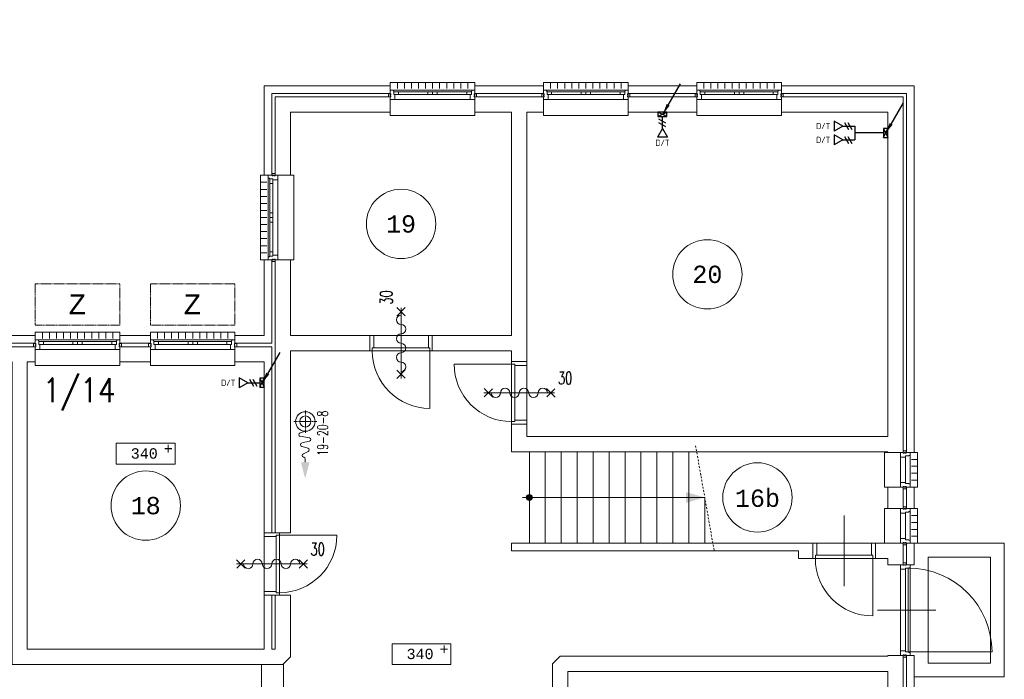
# Model space of a CAD drawing. Header units: millimetres. Extents: x 3141 to 84785, y 12240 to 40624.
# Tile 10 of 10: x 69798 to 83998, y 25489 to 35009. Entities that reach past the tile are written whole.
import ezdxf
from ezdxf.enums import TextEntityAlignment as Align
from ezdxf.xclip import XClip

# ---------------------------------------------------------------- set-up
doc = ezdxf.new("R2010")
doc.units = ezdxf.units.MM
doc.header["$LTSCALE"] = 50
doc.header["$XCLIPFRAME"] = 0
doc.linetypes.add('Xref-beg26$0$DASHDOT', pattern=[1, 0.5, -0.25, 0, -0.25])
doc.linetypes.add('Xref-beg26$0$HIDDEN', pattern=[0.375, 0.25, -0.125])
doc.layers.get('0').update_dxf_attribs({"linetype": 'CONTINUOUS'})
for name, color, linetype in [('EL6441--', 3, 'CONTINUOUS'), ('EM6131--', 1, 'CONTINUOUS'), ('Xref', 8, 'CONTINUOUS'), ('Xref-beg26$0$AL$1A---_ALGEMEEN', 8, 'CONTINUOUS'), ('Xref-beg26$0$AM$1A---_ARCERING', 8, 'CONTINUOUS'), ('Xref-beg26$0$AT$1A---_TEKST035', 8, 'CONTINUOUS'), ('Xref-beg26$0$AT$1A---_TEKST050', 8, 'CONTINUOUS'), ('Xref-beg26$0$AT$1A---_TEKST070', 8, 'CONTINUOUS'), ('Xref-beg26$0$EL6131--_WG', 3, 'CONTINUOUS')]:
    doc.layers.add(name, color=color, linetype=linetype)
doc.styles.add('buro-018', font='Isocp.shx', dxfattribs={"height": 90})
doc.styles.add('Xref-beg26$0$MONOTXT', font='MONOTXT')
doc.styles.add('Xref-beg26$0$ROMANS', font='ROMANS')

# ---------------------------------------------------------------- blocks, each defined once
blk = doc.blocks.new('*O66')
at = {"layer": 'Xref-beg26$0$AL$1A---_ALGEMEEN', "color": 0, "linetype": 'Continuous', "lineweight": 0}
for p, q in [((-508.33, 240), (-508.33, 150)), ((-406.66, 240), (-406.66, 150)), ((-305, 240), (-305, 150)), ((-203.33, 240), (-203.33, 150)), ((-101.66, 240), (-101.66, 150)), ((0, 240), (0, 150)), ((101.66, 240), (101.66, 150)), ((203.33, 240), (203.33, 150)), ((305, 240), (305, 150)), ((406.66, 240), (406.66, 150)), ((508.33, 240), (508.33, 150)), ((-565.5, 130), (565.5, 130)), ((-493, 106), (-67, 106)), ((-493, 63), (-67, 63)), ((67, 106), (493, 106)), ((67, 63), (493, 63)), ((-543, -9), (543, -9))]:
    blk.add_line(p, q, dxfattribs=at)
for points in [[(-610, 190), (-610, 240), (610, 240), (610, 190)], [(-610, -190), (-610, -240), (610, -240), (610, -190)]]:
    blk.add_lwpolyline(points, dxfattribs=at)
for points in [[(-635, 30), (-601, 30), (-601, 46), (-610, 46), (-610, 60), (-601, 60), (-601, 76), (-635, 76)], [(-610, -9), (-545.15, -9), (-543, -6.86), (-543, 63), (-560, 63), (-560, 114), (-565.5, 114), (-565.5, 127.78), (-567.72, 130), (-610, 130), (-610, 76), (-601, 76), (-601, 60), (-610, 60), (-610, 46), (-601, 46), (-601, 30), (-610, 30)], [(-560, 106), (-493, 106), (-493, 63), (-560, 63)], [(-67, 106), (0, 106), (0, 63), (-67, 63)], [(67, 106), (0, 106), (0, 63), (67, 63)], [(560, 106), (493, 106), (493, 63), (560, 63)], [(610, -9), (545.15, -9), (543, -6.86), (543, 63), (560, 63), (560, 114), (565.5, 114), (565.5, 127.78), (567.72, 130), (610, 130), (610, 76), (601, 76), (601, 60), (610, 60), (610, 46), (601, 46), (601, 30), (610, 30)], [(635, 30), (601, 30), (601, 46), (610, 46), (610, 60), (601, 60), (601, 76), (635, 76)]]:
    blk.add_lwpolyline(points, close=True, dxfattribs=at)
blk = doc.blocks.new('*O67')
at = {"layer": 'Xref-beg26$0$AL$1A---_ALGEMEEN', "color": 0, "linetype": 'Continuous', "lineweight": 0}
for p, q in [((-508.33, 240), (-508.33, 150)), ((-406.66, 240), (-406.66, 150)), ((-305, 240), (-305, 150)), ((-203.33, 240), (-203.33, 150)), ((-101.66, 240), (-101.66, 150)), ((0, 240), (0, 150)), ((101.66, 240), (101.66, 150)), ((203.33, 240), (203.33, 150)), ((305, 240), (305, 150)), ((406.66, 240), (406.66, 150)), ((508.33, 240), (508.33, 150)), ((-565.5, 130), (565.5, 130)), ((-493, 106), (-67, 106)), ((-493, 63), (-67, 63)), ((67, 106), (493, 106)), ((67, 63), (493, 63)), ((-543, -9), (543, -9))]:
    blk.add_line(p, q, dxfattribs=at)
for points in [[(-610, 190), (-610, 240), (610, 240), (610, 190)], [(-610, -190), (-610, -240), (610, -240), (610, -190)]]:
    blk.add_lwpolyline(points, dxfattribs=at)
for points in [[(-635, 30), (-601, 30), (-601, 46), (-610, 46), (-610, 60), (-601, 60), (-601, 76), (-635, 76)], [(-610, -9), (-545.15, -9), (-543, -6.86), (-543, 63), (-560, 63), (-560, 114), (-565.5, 114), (-565.5, 127.78), (-567.72, 130), (-610, 130), (-610, 76), (-601, 76), (-601, 60), (-610, 60), (-610, 46), (-601, 46), (-601, 30), (-610, 30)], [(-560, 106), (-493, 106), (-493, 63), (-560, 63)], [(-67, 106), (0, 106), (0, 63), (-67, 63)], [(67, 106), (0, 106), (0, 63), (67, 63)], [(560, 106), (493, 106), (493, 63), (560, 63)], [(610, -9), (545.15, -9), (543, -6.86), (543, 63), (560, 63), (560, 114), (565.5, 114), (565.5, 127.78), (567.72, 130), (610, 130), (610, 76), (601, 76), (601, 60), (610, 60), (610, 46), (601, 46), (601, 30), (610, 30)], [(635, 30), (601, 30), (601, 46), (610, 46), (610, 60), (601, 60), (601, 76), (635, 76)]]:
    blk.add_lwpolyline(points, close=True, dxfattribs=at)
blk = doc.blocks.new('*O68')
at = {"layer": 'Xref-beg26$0$AL$1A---_ALGEMEEN', "color": 0, "linetype": 'Continuous', "lineweight": 0}
for p, q in [((-508.33, 240), (-508.33, 150)), ((-406.66, 240), (-406.66, 150)), ((-305, 240), (-305, 150)), ((-203.33, 240), (-203.33, 150)), ((-101.66, 240), (-101.66, 150)), ((0, 240), (0, 150)), ((101.66, 240), (101.66, 150)), ((203.33, 240), (203.33, 150)), ((305, 240), (305, 150)), ((406.66, 240), (406.66, 150)), ((508.33, 240), (508.33, 150)), ((-565.5, 130), (565.5, 130)), ((-493, 106), (-67, 106)), ((-493, 63), (-67, 63)), ((67, 106), (493, 106)), ((67, 63), (493, 63)), ((-543, -9), (543, -9))]:
    blk.add_line(p, q, dxfattribs=at)
for points in [[(-610, 190), (-610, 240), (610, 240), (610, 190)], [(-610, -190), (-610, -240), (610, -240), (610, -190)]]:
    blk.add_lwpolyline(points, dxfattribs=at)
for points in [[(-635, 30), (-601, 30), (-601, 46), (-610, 46), (-610, 60), (-601, 60), (-601, 76), (-635, 76)], [(-610, -9), (-545.15, -9), (-543, -6.86), (-543, 63), (-560, 63), (-560, 114), (-565.5, 114), (-565.5, 127.78), (-567.72, 130), (-610, 130), (-610, 76), (-601, 76), (-601, 60), (-610, 60), (-610, 46), (-601, 46), (-601, 30), (-610, 30)], [(-560, 106), (-493, 106), (-493, 63), (-560, 63)], [(-67, 106), (0, 106), (0, 63), (-67, 63)], [(67, 106), (0, 106), (0, 63), (67, 63)], [(560, 106), (493, 106), (493, 63), (560, 63)], [(610, -9), (545.15, -9), (543, -6.86), (543, 63), (560, 63), (560, 114), (565.5, 114), (565.5, 127.78), (567.72, 130), (610, 130), (610, 76), (601, 76), (601, 60), (610, 60), (610, 46), (601, 46), (601, 30), (610, 30)], [(635, 30), (601, 30), (601, 46), (610, 46), (610, 60), (601, 60), (601, 76), (635, 76)]]:
    blk.add_lwpolyline(points, close=True, dxfattribs=at)
blk = doc.blocks.new('*O74')
at = {"layer": 'Xref-beg26$0$AL$1A---_ALGEMEEN', "color": 0, "linetype": 'Continuous', "lineweight": 0}
for p, q in [((-508.33, 240), (-508.33, 150)), ((-406.66, 240), (-406.66, 150)), ((-305, 240), (-305, 150)), ((-203.33, 240), (-203.33, 150)), ((-101.66, 240), (-101.66, 150)), ((0, 240), (0, 150)), ((101.66, 240), (101.66, 150)), ((203.33, 240), (203.33, 150)), ((305, 240), (305, 150)), ((406.66, 240), (406.66, 150)), ((508.33, 240), (508.33, 150)), ((-565.5, 130), (565.5, 130)), ((-493, 106), (-67, 106)), ((-493, 63), (-67, 63)), ((67, 106), (493, 106)), ((67, 63), (493, 63)), ((-543, -9), (543, -9))]:
    blk.add_line(p, q, dxfattribs=at)
for points in [[(-610, 190), (-610, 240), (610, 240), (610, 190)], [(-610, -190), (-610, -240), (610, -240), (610, -190)]]:
    blk.add_lwpolyline(points, dxfattribs=at)
for points in [[(-635, 30), (-601, 30), (-601, 46), (-610, 46), (-610, 60), (-601, 60), (-601, 76), (-635, 76)], [(-610, -9), (-545.15, -9), (-543, -6.86), (-543, 63), (-560, 63), (-560, 114), (-565.5, 114), (-565.5, 127.78), (-567.72, 130), (-610, 130), (-610, 76), (-601, 76), (-601, 60), (-610, 60), (-610, 46), (-601, 46), (-601, 30), (-610, 30)], [(-560, 106), (-493, 106), (-493, 63), (-560, 63)], [(-67, 106), (0, 106), (0, 63), (-67, 63)], [(67, 106), (0, 106), (0, 63), (67, 63)], [(560, 106), (493, 106), (493, 63), (560, 63)], [(610, -9), (545.15, -9), (543, -6.86), (543, 63), (560, 63), (560, 114), (565.5, 114), (565.5, 127.78), (567.72, 130), (610, 130), (610, 76), (601, 76), (601, 60), (610, 60), (610, 46), (601, 46), (601, 30), (610, 30)], [(635, 30), (601, 30), (601, 46), (610, 46), (610, 60), (601, 60), (601, 76), (635, 76)]]:
    blk.add_lwpolyline(points, close=True, dxfattribs=at)
blk = doc.blocks.new('*O75')
at = {"layer": 'Xref-beg26$0$AL$1A---_ALGEMEEN', "color": 0, "linetype": 'Continuous', "lineweight": 0}
for p, q in [((-508.33, 240), (-508.33, 150)), ((-406.66, 240), (-406.66, 150)), ((-305, 240), (-305, 150)), ((-203.33, 240), (-203.33, 150)), ((-101.66, 240), (-101.66, 150)), ((0, 240), (0, 150)), ((101.66, 240), (101.66, 150)), ((203.33, 240), (203.33, 150)), ((305, 240), (305, 150)), ((406.66, 240), (406.66, 150)), ((508.33, 240), (508.33, 150)), ((-565.5, 130), (565.5, 130)), ((-493, 106), (-67, 106)), ((-493, 63), (-67, 63)), ((67, 106), (493, 106)), ((67, 63), (493, 63)), ((-543, -9), (543, -9))]:
    blk.add_line(p, q, dxfattribs=at)
for points in [[(-610, 190), (-610, 240), (610, 240), (610, 190)], [(-610, -190), (-610, -240), (610, -240), (610, -190)]]:
    blk.add_lwpolyline(points, dxfattribs=at)
for points in [[(-635, 30), (-601, 30), (-601, 46), (-610, 46), (-610, 60), (-601, 60), (-601, 76), (-635, 76)], [(-610, -9), (-545.15, -9), (-543, -6.86), (-543, 63), (-560, 63), (-560, 114), (-565.5, 114), (-565.5, 127.78), (-567.72, 130), (-610, 130), (-610, 76), (-601, 76), (-601, 60), (-610, 60), (-610, 46), (-601, 46), (-601, 30), (-610, 30)], [(-560, 106), (-493, 106), (-493, 63), (-560, 63)], [(-67, 106), (0, 106), (0, 63), (-67, 63)], [(67, 106), (0, 106), (0, 63), (67, 63)], [(560, 106), (493, 106), (493, 63), (560, 63)], [(610, -9), (545.15, -9), (543, -6.86), (543, 63), (560, 63), (560, 114), (565.5, 114), (565.5, 127.78), (567.72, 130), (610, 130), (610, 76), (601, 76), (601, 60), (610, 60), (610, 46), (601, 46), (601, 30), (610, 30)], [(635, 30), (601, 30), (601, 46), (610, 46), (610, 60), (601, 60), (601, 76), (635, 76)]]:
    blk.add_lwpolyline(points, close=True, dxfattribs=at)
blk = doc.blocks.new('*O77')
at = {"layer": 'Xref-beg26$0$AL$1A---_ALGEMEEN', "color": 0, "linetype": 'Continuous', "lineweight": 0}
for p, q in [((-240, 508.33), (-150, 508.33)), ((-130, 565.5), (-130, -565.5)), ((-106, 493), (-106, 67)), ((-63, 493), (-63, 67)), ((9, 543), (9, -543)), ((-240, 406.66), (-150, 406.66)), ((-240, 305), (-150, 305)), ((-240, 203.33), (-150, 203.33)), ((-240, 101.66), (-150, 101.66)), ((-240, 0), (-150, 0)), ((-240, -101.66), (-150, -101.66)), ((-106, -67), (-106, -493)), ((-63, -67), (-63, -493)), ((-240, -203.33), (-150, -203.33)), ((-240, -305), (-150, -305)), ((-240, -406.66), (-150, -406.66)), ((-240, -508.33), (-150, -508.33))]:
    blk.add_line(p, q, dxfattribs=at)
for points in [[(-190, 610), (-240, 610), (-240, -610), (-190, -610)], [(190, 610), (240, 610), (240, -610), (190, -610)]]:
    blk.add_lwpolyline(points, dxfattribs=at)
for points in [[(9, 610), (9, 545.15), (6.86, 543), (-63, 543), (-63, 560), (-114, 560), (-114, 565.5), (-127.78, 565.5), (-130, 567.72), (-130, 610), (-76, 610), (-76, 601), (-60, 601), (-60, 610), (-46, 610), (-46, 601), (-30, 601), (-30, 610)], [(-30, 635), (-30, 601), (-46, 601), (-46, 610), (-60, 610), (-60, 601), (-76, 601), (-76, 635)], [(-106, 560), (-106, 493), (-63, 493), (-63, 560)], [(-106, 67), (-106, 0), (-63, 0), (-63, 67)], [(-106, -67), (-106, 0), (-63, 0), (-63, -67)], [(9, -610), (9, -545.15), (6.86, -543), (-63, -543), (-63, -560), (-114, -560), (-114, -565.5), (-127.78, -565.5), (-130, -567.72), (-130, -610), (-76, -610), (-76, -601), (-60, -601), (-60, -610), (-46, -610), (-46, -601), (-30, -601), (-30, -610)], [(-106, -560), (-106, -493), (-63, -493), (-63, -560)], [(-30, -635), (-30, -601), (-46, -601), (-46, -610), (-60, -610), (-60, -601), (-76, -601), (-76, -635)]]:
    blk.add_lwpolyline(points, close=True, dxfattribs=at)
blk = doc.blocks.new('*O79')
at = {"layer": 'Xref-beg26$0$AL$1A---_ALGEMEEN', "color": 0, "linetype": 'Continuous', "lineweight": 0}
for p, q in [((-9, -183), (-9, 183)), ((63, -183), (63, 183)), ((130, -205.5), (130, 205.5)), ((240, 150), (150, 150)), ((240, 50), (150, 50)), ((240, -50), (150, -50)), ((240, -150), (150, -150))]:
    blk.add_line(p, q, dxfattribs=at)
for points in [[(-190, -250), (-240, -250), (-240, 250), (-190, 250)], [(190, -250), (240, -250), (240, 250), (190, 250)]]:
    blk.add_lwpolyline(points, dxfattribs=at)
for points in [[(-9, 250), (-9, 185.15), (-6.86, 183), (63, 183), (63, 200), (114, 200), (114, 205.5), (127.78, 205.5), (130, 207.72), (130, 250), (76, 250), (76, 241), (60, 241), (60, 250), (46, 250), (46, 241), (30, 241), (30, 250)], [(30, 275), (30, 241), (46, 241), (46, 250), (60, 250), (60, 241), (76, 241), (76, 275)], [(-9, -250), (-9, -185.15), (-6.86, -183), (63, -183), (63, -200), (114, -200), (114, -205.5), (127.78, -205.5), (130, -207.72), (130, -250), (76, -250), (76, -241), (60, -241), (60, -250), (46, -250), (46, -241), (30, -241), (30, -250)], [(30, -275), (30, -241), (46, -241), (46, -250), (60, -250), (60, -241), (76, -241), (76, -275)]]:
    blk.add_lwpolyline(points, close=True, dxfattribs=at)
blk = doc.blocks.new('*O80')
at = {"layer": 'Xref-beg26$0$AL$1A---_ALGEMEEN', "color": 0, "linetype": 'Continuous', "lineweight": 0}
for p, q in [((-9, -183), (-9, 183)), ((63, -183), (63, 183)), ((130, -205.5), (130, 205.5)), ((240, 150), (150, 150)), ((240, 50), (150, 50)), ((240, -50), (150, -50)), ((240, -150), (150, -150))]:
    blk.add_line(p, q, dxfattribs=at)
for points in [[(-190, -250), (-240, -250), (-240, 250), (-190, 250)], [(190, -250), (240, -250), (240, 250), (190, 250)]]:
    blk.add_lwpolyline(points, dxfattribs=at)
for points in [[(-9, 250), (-9, 185.15), (-6.86, 183), (63, 183), (63, 200), (114, 200), (114, 205.5), (127.78, 205.5), (130, 207.72), (130, 250), (76, 250), (76, 241), (60, 241), (60, 250), (46, 250), (46, 241), (30, 241), (30, 250)], [(30, 275), (30, 241), (46, 241), (46, 250), (60, 250), (60, 241), (76, 241), (76, 275)], [(-9, -250), (-9, -185.15), (-6.86, -183), (63, -183), (63, -200), (114, -200), (114, -205.5), (127.78, -205.5), (130, -207.72), (130, -250), (76, -250), (76, -241), (60, -241), (60, -250), (46, -250), (46, -241), (30, -241), (30, -250)], [(30, -275), (30, -241), (46, -241), (46, -250), (60, -250), (60, -241), (76, -241), (76, -275)]]:
    blk.add_lwpolyline(points, close=True, dxfattribs=at)
blk = doc.blocks.new('*O81')
at = {"layer": 'Xref-beg26$0$AL$1A---_ALGEMEEN', "color": 0, "linetype": 'Continuous', "lineweight": 0}
for p, q in [((-497, -588), (-497, 588)), ((-358, -610.5), (-358, 610.5)), ((-825, 0), (15, 0)), ((-385, -605), (825, -605))]:
    blk.add_line(p, q, dxfattribs=at)
for points in [[(-497, 655), (-497, 590.15), (-494.86, 588), (-425, 588), (-425, 605), (-374, 605), (-374, 610.5), (-360.22, 610.5), (-358, 612.72), (-358, 655), (-412, 655), (-412, 646), (-428, 646), (-428, 655), (-442, 655), (-442, 646), (-458, 646), (-458, 655)], [(-458, 680), (-458, 646), (-442, 646), (-442, 655), (-428, 655), (-428, 646), (-412, 646), (-412, 680)], [(-425, 605), (-385, 605), (-385, -605), (-425, -605)], [(-497, -655), (-497, -590.15), (-494.86, -588), (-425, -588), (-425, -605), (-374, -605), (-374, -610.5), (-360.22, -610.5), (-358, -612.72), (-358, -655), (-412, -655), (-412, -646), (-428, -646), (-428, -655), (-442, -655), (-442, -646), (-458, -646), (-458, -655)], [(-458, -680), (-458, -646), (-442, -646), (-442, -655), (-428, -655), (-428, -646), (-412, -646), (-412, -680)]]:
    blk.add_lwpolyline(points, close=True, dxfattribs=at)
blk.add_arc((-385, -605), 1210, 0, 90, dxfattribs=at)
blk = doc.blocks.new('Xref-beg26$0$ED0831')
at = {"layer": 'Xref-beg26$0$AL$1A---_ALGEMEEN', "color": 0, "linetype": 'Continuous', "lineweight": 0}
for p, q in [((450, -400), (450, 620)), ((0, 0), (0, 220)), ((0, 220), (55, 220)), ((55, 220), (845, 220)), ((55, 220), (55, 45)), ((900, 220), (845, 220)), ((845, 220), (845, 45)), ((900, 0), (900, 220)), ((35, 0), (0, 0)), ((55, 45), (35, 45)), ((35, 45), (35, 0)), ((35, 0), (35, -830)), ((865, 0), (35, 0)), ((55, 45), (845, 45)), ((845, 45), (865, 45)), ((865, 45), (865, 0)), ((865, 0), (900, 0))]:
    blk.add_line(p, q, dxfattribs=at)
blk.add_arc((35, 0), 830, 270, 360, dxfattribs=at)
blk = doc.blocks.new('*O166')
at = {"layer": 'Xref-beg26$0$AM$1A---_ARCERING', "linetype": 'Continuous', "lineweight": 0}
blk.add_hatch(color=256, dxfattribs=at).paths.add_polyline_path([(-1239.47, 0, 1), (-1324.27, 0, 1)])
at = {"layer": 'Xref-beg26$0$AL$1A---_ALGEMEEN', "color": 0, "linetype": 'Xref-beg26$0$DASHDOT', "lineweight": 0}
blk.add_line((1381.88, -758.48), (1114.38, 758.48), dxfattribs=at)
at = {"layer": 'Xref-beg26$0$AL$1A---_ALGEMEEN', "color": 0, "linetype": 'Continuous', "lineweight": 0}
for p, q in [((-1281.87, -660), (-1281.87, 660)), ((-1051.87, -660), (-1051.87, 660)), ((-821.87, -660), (-821.87, 660)), ((-591.87, -660), (-591.87, 660)), ((-361.87, -660), (-361.87, 660)), ((-131.87, -660), (-131.87, 660)), ((98.13, -660), (98.13, 660)), ((328.13, -660), (328.13, 660)), ((558.13, -660), (558.13, 660)), ((788.13, -660), (788.13, 660)), ((1018.13, -660), (1018.13, 660)), ((-1381.87, 0), (1248.13, 0)), ((1248.13, -660), (1248.13, 0))]:
    blk.add_line(p, q, dxfattribs=at)
blk.add_circle((-1281.87, 0), 42.4, dxfattribs=at)
blk.add_solid([(978.13, 76.95), (1248.13, 0), (978.13, -76.95)], dxfattribs=at)
blk = doc.blocks.new('*O175')
at = {"layer": 'Xref-beg26$0$AM$1A---_ARCERING', "linetype": 'Continuous', "lineweight": 0}
blk.add_hatch(color=256, dxfattribs=at).paths.add_polyline_path([(-203, 0, 1), (-287, 0, 1)])
at = {"layer": 'Xref-beg26$0$AL$1A---_ALGEMEEN', "color": 0, "linetype": 'Continuous', "lineweight": 0}
for p, q in [((-245, 1250), (-245, -1250)), ((75, 1250), (75, -1250)), ((-345, 0), (75, 0))]:
    blk.add_line(p, q, dxfattribs=at)
blk.add_circle((-245, 0), 42.4, dxfattribs=at)
blk.add_solid([(75, 77), (345, 0), (75, -77)], dxfattribs=at)
blk = doc.blocks.new('*O178')
at = {"layer": 'Xref-beg26$0$AL$1A---_ALGEMEEN', "color": 0, "linetype": 'Xref-beg26$0$HIDDEN', "lineweight": 0}
blk.add_lwpolyline([(-610, -300), (610, -300), (610, 300), (-610, 300)], close=True, dxfattribs=at)
at = {"layer": 'Xref-beg26$0$AT$1A---_TEKST050', "linetype": 'Continuous', "lineweight": 0, "style": 'Xref-beg26$0$MONOTXT'}
blk.add_text('Z', height=288, dxfattribs=at).set_placement((-4.61, 1.91), align=Align.MIDDLE)
blk = doc.blocks.new('*O179')
at = {"layer": 'Xref-beg26$0$AL$1A---_ALGEMEEN', "color": 0, "linetype": 'Xref-beg26$0$HIDDEN', "lineweight": 0}
blk.add_lwpolyline([(-610, -300), (610, -300), (610, 300), (-610, 300)], close=True, dxfattribs=at)
at = {"layer": 'Xref-beg26$0$AT$1A---_TEKST050', "linetype": 'Continuous', "lineweight": 0, "style": 'Xref-beg26$0$MONOTXT'}
blk.add_text('Z', height=288, dxfattribs=at).set_placement((-4.61, 1.91), align=Align.MIDDLE)
blk = doc.blocks.new('Xref-beg26$0$BSH30')
at = {"layer": 'Xref-beg26$0$AL$1A---_ALGEMEEN', "color": 0, "linetype": 'Xref-beg26$0$HIDDEN', "lineweight": 0}
for p, q in [((0, 165), (0, -167)), ((-158, 0), (164, 0))]:
    blk.add_line(p, q, dxfattribs=at)
at = {"layer": 'Xref-beg26$0$AL$1A---_ALGEMEEN', "color": 0, "linetype": 'Continuous', "lineweight": 0}
for p, q in [((141, 0), (166, -75)), ((214, -74), (237, 61)), ((285, 61), (310, -51)), ((359, -52), (385, 38)), ((433, 39), (467, -29)), ((514, -28), (516, -23)), ((588, -3), (544, -3))]:
    blk.add_line(p, q, dxfattribs=at)
for radius in [141, 80.5]:
    blk.add_circle((0, 0), radius, dxfattribs=at)
for centre, radius, start, end in [((261, 55), 25, 13.3736, 166.5342), ((410, 31), 25, 16.8747, 164.5614), ((190, -68), 25, 196.5783, 346.5342), ((335, -45), 25, 193.3736, 344.5614), ((490, -20), 25, 201.6944, 341.8683), ((544, -33), 30, 90, 160.4823)]:
    blk.add_arc(centre, radius, start, end, dxfattribs=at)
blk.add_solid([(588, 60), (825, -3), (588, -65)], dxfattribs=at)
at = {"layer": 'Xref-beg26$0$AT$1A---_TEKST035', "linetype": 'Continuous', "lineweight": 0, "style": 'Xref-beg26$0$ROMANS', "width": 0.666667}
blk.add_text('19-20-8', height=150, rotation=180, dxfattribs=at).set_placement((169, 249), align=Align.MIDDLE)
blk = doc.blocks.new('Xref-beg26$0$BRW60')
at = {"layer": 'Xref-beg26$0$AL$1A---_ALGEMEEN', "color": 0, "linetype": 'Continuous', "lineweight": 0}
for p, q in [((-61.42, 393.58), (61.44, 516.42)), ((59.2, 395.81), (-59.18, 514.19)), ((-61.42, -506.42), (61.44, -383.58)), ((59.2, -504.19), (-59.18, -385.81))]:
    blk.add_line(p, q, dxfattribs=at)
blk = doc.blocks.new('Xref-beg26$0$DR30BZ')
at = {"layer": 'Xref-beg26$0$AL$1A---_ALGEMEEN', "color": 0, "linetype": 'Continuous', "lineweight": 0}
blk.add_line((-450, 0), (450, 0), dxfattribs=at)
for centre, start, end in [((-339, 0), 180, 360), ((-204, 0), 360, 180), ((-68, 0), 180, 360), ((68, 0), 360, 180), ((204, 0), 180, 360), ((339, 0), 360, 180)]:
    blk.add_arc(centre, 67.8, start, end, dxfattribs=at)
at = {"layer": 'Xref-beg26$0$AL$1A---_ALGEMEEN', "color": 0, "linetype": 'Continuous', "lineweight": 0, "rotation": 270}
blk.add_blockref('Xref-beg26$0$BRW60', (0, 0), dxfattribs=at)
at = {"layer": 'Xref-beg26$0$AT$1A---_TEKST035', "linetype": 'Continuous', "lineweight": 0, "style": 'Xref-beg26$0$ROMANS', "width": 0.666667}
blk.add_text('30', height=180, dxfattribs=at).set_placement((559, 123))
blk = doc.blocks.new('Xref-beg26$0$E00112')
at = {"color": 0, "linetype": 'Continuous'}
for p, q in [((0, 1), (-1, 1)), ((-1, 1), (-1, 0)), ((-1, 0), (0, 1)), ((-1, 1), (0, 0)), ((-1, 0), (0, 0)), ((0, 0), (0, 1))]:
    blk.add_line(p, q, dxfattribs=at)
blk = doc.blocks.new('Xref-beg26')
at = {"layer": 'Xref-beg26$0$AL$1A---_ALGEMEEN', "linetype": 'Continuous', "lineweight": 0}
blk.add_line((146160.43, 95453.82), (146045.43, 95453.82), dxfattribs=at)
for points in [[(142190.43, 100393.82), (144100.43, 100393.82), (144100.43, 95833.82), (146160.43, 95833.82), (146160.43, 95723.82), (143990.43, 95723.82), (143990.43, 100283.82), (142190.43, 100283.82)], [(142190.43, 100233.82), (143940.43, 100233.82), (143940.43, 95673.82), (146160.43, 95673.82), (146160.43, 95453.82), (146045.43, 95453.82), (146045.43, 91308.82), (149460.43, 91308.82), (149460.43, 92088.82), (149570.43, 92088.82), (149570.43, 91308.82), (149620.43, 91308.82), (149620.43, 92088.82), (149840.43, 92088.82), (149840.43, 91198.82), (149730.43, 91088.82), (145825.43, 91088.82), (145825.43, 95453.82), (143720.43, 95453.82), (143720.43, 100013.82), (142190.43, 100013.82)], [(149460.43, 99438.82), (151280.43, 99438.82), (151280.43, 99328.82), (149570.43, 99328.82), (149570.43, 98148.82), (149460.43, 98148.82)], [(152500.43, 99328.82), (153490.43, 99328.82), (153490.43, 99438.82), (152500.43, 99438.82)], [(154710.43, 99328.82), (155700.43, 99328.82), (155700.43, 99438.82), (154710.43, 99438.82)], [(156920.43, 99438.82), (158835.43, 99438.82), (158835.43, 94148.82), (158725.43, 94148.82), (158725.43, 99328.82), (156920.43, 99328.82)], [(149620.43, 99278.82), (151280.43, 99278.82), (151280.43, 99058.82), (149840.43, 99058.82), (149840.43, 98148.82), (149620.43, 98148.82)], [(152500.43, 99278.82), (153490.43, 99278.82), (153490.43, 99058.82), (153250.43, 99058.82), (153250.43, 95458.82), (153030.43, 95458.82), (153030.43, 95613.82), (151885.43, 95613.82), (151885.43, 95833.82), (153030.43, 95833.82), (153030.43, 99058.82), (152500.43, 99058.82)], [(156920.43, 99278.82), (158675.43, 99278.82), (158675.43, 94148.82), (158455.43, 94148.82), (158455.43, 94158.82), (153030.43, 94158.82), (153030.43, 94558.82), (153250.43, 94558.82), (153250.43, 94378.82), (158455.43, 94378.82), (158455.43, 99058.82), (156920.43, 99058.82)], [(154710.43, 99058.82), (155700.43, 99058.82), (155700.43, 99278.82), (154710.43, 99278.82)], [(149460.43, 96928.82), (149570.43, 96928.82), (149570.43, 95723.82), (149040.43, 95723.82), (149040.43, 95833.82), (149460.43, 95833.82)], [(149620.43, 96928.82), (149840.43, 96928.82), (149840.43, 95833.82), (150985.43, 95833.82), (150985.43, 95613.82), (149840.43, 95613.82), (149840.43, 92988.82), (149620.43, 92988.82)], [(147380.43, 95723.82), (147820.43, 95723.82), (147820.43, 95833.82), (147380.43, 95833.82)], [(147380.43, 95453.82), (147820.43, 95453.82), (147820.43, 95673.82), (147380.43, 95673.82)], [(149040.43, 95673.82), (149570.43, 95673.82), (149570.43, 92988.82), (149460.43, 92988.82), (149460.43, 95453.82), (149040.43, 95453.82)], [(147327.93, 93981.32), (148177.93, 93981.32), (148177.93, 94281.32), (147327.93, 94281.32)], [(158675.43, 93338.82), (158455.43, 93338.82), (158455.43, 93648.82), (158675.43, 93648.82)], [(158725.43, 93338.82), (158835.43, 93338.82), (158835.43, 93648.82), (158725.43, 93648.82)], [(153030.43, 92838.82), (157375.43, 92838.82), (157375.43, 92618.82), (157165.43, 92618.82), (157165.43, 92728.82), (153030.43, 92728.82)], [(158275.43, 92838.82), (158675.43, 92838.82), (158675.43, 92528.82), (158455.43, 92528.82), (158455.43, 92618.82), (158275.43, 92618.82)], [(158725.43, 92528.82), (158835.43, 92528.82), (158835.43, 92838.82), (158725.43, 92838.82)], [(159035.43, 92638.82), (159035.43, 91108.82), (159935.43, 91108.82), (159935.43, 92638.82)], [(151305.43, 91088.82), (152155.43, 91088.82), (152155.43, 91388.82), (151305.43, 91388.82)], [(153730.43, 91208.82), (158455.43, 91208.82), (158455.43, 91218.82), (158675.43, 91218.82), (158675.43, 90158.82), (158455.43, 90158.82), (158455.43, 90988.82), (153840.43, 90988.82), (153840.43, 90288.82), (153620.43, 90288.82), (153620.43, 91098.82)], [(158725.43, 90158.82), (158835.43, 90158.82), (158835.43, 91218.82), (158725.43, 91218.82)]]:
    blk.add_lwpolyline(points, close=True, dxfattribs=at)
blk.add_lwpolyline([(158885.43, 92838.82), (160135.43, 92838.82), (160135.43, 90908.82), (158835.43, 90908.82)], dxfattribs=at)
for centre in [(151435.44, 97446.33), (155852.93, 96718.82), (147752.93, 93381.32), (156575.42629, 93498.82033)]:
    blk.add_circle(centre, 500, dxfattribs=at)
for name, p in [('*O66', (151890.43, 99248.82)), ('*O67', (154100.43, 99248.82)), ('*O68', (156310.43, 99248.82)), ('*O77', (149650.43, 97538.82)), ('*O75', (146770.43, 95643.82)), ('*O74', (148430.43, 95643.82)), ('Xref-beg26$0$DR30BZ', (153140.43, 95008.82)), ('*O166', (154567.3, 93498.82)), ('*O80', (158645.43, 93898.82)), ('*O79', (158645.43, 93088.82)), ('Xref-beg26$0$DR30BZ', (149570.43, 92538.82)), ('*O81', (159133.43, 91873.82)), ('*O175', (149665.43, 89838.82))]:
    blk.add_blockref(name, p, dxfattribs=at)
at = {"layer": 'Xref-beg26$0$AL$1A---_ALGEMEEN', "linetype": 'Xref-beg26$0$HIDDEN', "lineweight": 0}
for name, p in [('*O179', (146770.43, 96283.82)), ('*O178', (148430.43, 96283.82))]:
    blk.add_blockref(name, p, dxfattribs=at)
at = {"layer": 'Xref-beg26$0$AL$1A---_ALGEMEEN', "linetype": 'Continuous', "lineweight": 0}
for name, p, rotation in [('Xref-beg26$0$DR30BZ', (151435.43, 95723.82), 90), ('Xref-beg26$0$ED0831', (153030.43, 95458.82), 270), ('Xref-beg26$0$BSH30', (150055.48, 94595.36), 270)]:
    blk.add_blockref(name, p, dxfattribs=dict(at, rotation=rotation))
at = {"layer": 'Xref-beg26$0$AL$1A---_ALGEMEEN', "linetype": 'Continuous', "lineweight": 0, "yscale": -1}
for p, rotation in [((151885.43, 95613.82), 180), ((158275.43, 92618.82), 180), ((149680.43, 92988.82), 270)]:
    blk.add_blockref('Xref-beg26$0$ED0831', p, dxfattribs=dict(at, rotation=rotation))
at = {"layer": 'Xref-beg26$0$EL6131--_WG', "linetype": 'Continuous', "lineweight": 0, "xscale": 60, "yscale": 130, "zscale": 60, "rotation": 90}
blk.add_blockref('Xref-beg26$0$E00112', (155270.43, 99058.82), dxfattribs=at)
at = {"layer": 'Xref-beg26$0$EL6131--_WG', "linetype": 'Continuous', "lineweight": 0, "xscale": 60, "yscale": 130, "zscale": 60}
for p in [(158455.43, 98693.82), (149460.43, 95088.82)]:
    blk.add_blockref('Xref-beg26$0$E00112', p, dxfattribs=at)
at = {"layer": 'Xref-beg26$0$AT$1A---_TEKST035', "linetype": 'Continuous', "lineweight": 0, "style": 'Xref-beg26$0$MONOTXT'}
for s, p in [(' 340', (147407.56, 94133.87)), ('+', (148013.15, 94202.59)), (' 340', (151385.06, 91241.37)), ('+', (151990.65, 91310.09))]:
    blk.add_text(s, height=150, dxfattribs=at).set_placement(p, align=Align.MIDDLE_LEFT)
at = {"layer": 'Xref-beg26$0$AT$1A---_TEKST050', "linetype": 'Continuous', "lineweight": 0, "style": 'Xref-beg26$0$MONOTXT'}
for s, p in [('19', (151435.43, 97446.32)), ('20', (155852.92, 96718.81)), ('16b', (156575.4, 93498.82)), ('18', (147752.92, 93381.31))]:
    blk.add_text(s, height=250.00002, dxfattribs=at).set_placement(p, align=Align.MIDDLE)
at = {"layer": 'Xref-beg26$0$AT$1A---_TEKST070', "linetype": 'Continuous', "lineweight": 0, "style": 'Xref-beg26$0$ROMANS', "width": 0.857143}
blk.add_text('1/14', height=349.99998, dxfattribs=at).set_placement((146266.9, 94872.01))
blk = doc.blocks.new('E00153')
at = {"color": 0, "linetype": 'Continuous'}
for p, q in [((-1.44, 7), (1.44, 7)), ((0, 4.5), (-1.44, 7)), ((0, 4.5), (1.44, 7)), ((-1, 4), (1, 2.85)), ((-1, 3), (1, 1.85)), ((0, 4.5), (0, 1))]:
    blk.add_line(p, q, dxfattribs=at)
at = {"color": 7, "style": 'buro-018'}
for tag, p in [('E_COMMENT1', (-6, 12)), ('E_COMMENT2', (6, 12)), ('E_DCOM1', (-6, 9)), ('E_DCOM2', (6, 9))]:
    blk.add_attdef(tag, text='', height=1.8, dxfattribs=at).set_placement(p, align=Align.MIDDLE)
at = {"color": 0, "style": 'buro-018'}
blk.add_attdef('E_TEXT1', text='', height=1.8, dxfattribs=at).set_placement((2.5, 6), align=Align.MIDDLE)
at = {"color": 0, "linetype": 'Continuous', "style": 'buro-018', "flags": 1}
blk.add_attdef('E_MATCODE', text='', height=1.8, dxfattribs=at).set_placement((0, 0), align=Align.MIDDLE)
blk = doc.blocks.new('E00099')
at = {"color": 0, "linetype": 'Continuous'}
blk.add_line((5, 8.66), (0, 0), dxfattribs=at)
blk.add_lwpolyline([(0, 0, 0, 1, 0), (1.5, 2.6, 1, 1, 0)], format="xyseb", dxfattribs=at)

msp = doc.modelspace()

# ---------------------------------------------------------------- linework, layer by layer
at = {"layer": 'EL6441--', "color": 1}
for p, q in [((81843, 33474), (81843, 33274)), ((82258, 33374), (81843, 33374))]:
    msp.add_line(p, q, dxfattribs=at)

# ---------------------------------------------------------------- block references
at = {"layer": 'EL6441--'}
ref = msp.add_blockref('E00153', (79068, 33664), dxfattribs=dict(at, xscale=50, yscale=50, zscale=50, rotation=180))
ref.add_attrib('E_TEXT1', 'D/T', dxfattribs={"layer": '0', "color": 1, "height": 90, "style": 'buro-018'}).set_placement((79068, 33232), align=Align.MIDDLE)
ref = msp.add_blockref('E00153', (81893, 33474), dxfattribs=dict(at, xscale=-50, yscale=50, zscale=50, rotation=90))
ref.add_attrib('E_TEXT1', 'D/T', dxfattribs={"layer": '0', "color": 1, "height": 90, "style": 'buro-018'}).set_placement((81386, 33474), align=Align.MIDDLE)
ref = msp.add_blockref('E00153', (81893, 33274), dxfattribs=dict(at, xscale=-50, yscale=50, zscale=50, rotation=90))
ref.add_attrib('E_TEXT1', 'D/T', dxfattribs={"layer": '0', "color": 1, "height": 90, "style": 'buro-018'}).set_placement((81386, 33274), align=Align.MIDDLE)
ref = msp.add_blockref('E00153', (73313, 29769), dxfattribs=dict(at, xscale=-50, yscale=50, zscale=50, rotation=90))
ref.add_attrib('E_TEXT1', 'D/T', dxfattribs={"layer": '0', "color": 1, "height": 90, "style": 'buro-018'}).set_placement((72806, 29769), align=Align.MIDDLE)
at = {"layer": 'EM6131--', "xscale": 50, "yscale": 50, "zscale": 50}
for p in [(79076, 33650), (82291, 33375), (73300, 29771)]:
    msp.add_blockref('E00099', p, dxfattribs=at)
at = {"layer": 'Xref'}
ref = msp.add_blockref('Xref-beg26', (-76137, -65385), dxfattribs=at)
XClip(ref).set_block_clipping_path([(78990.3724838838, 77624.9615581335), (160922.2916472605, 106219.4632938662)])

doc.saveas('drawing.dxf')
